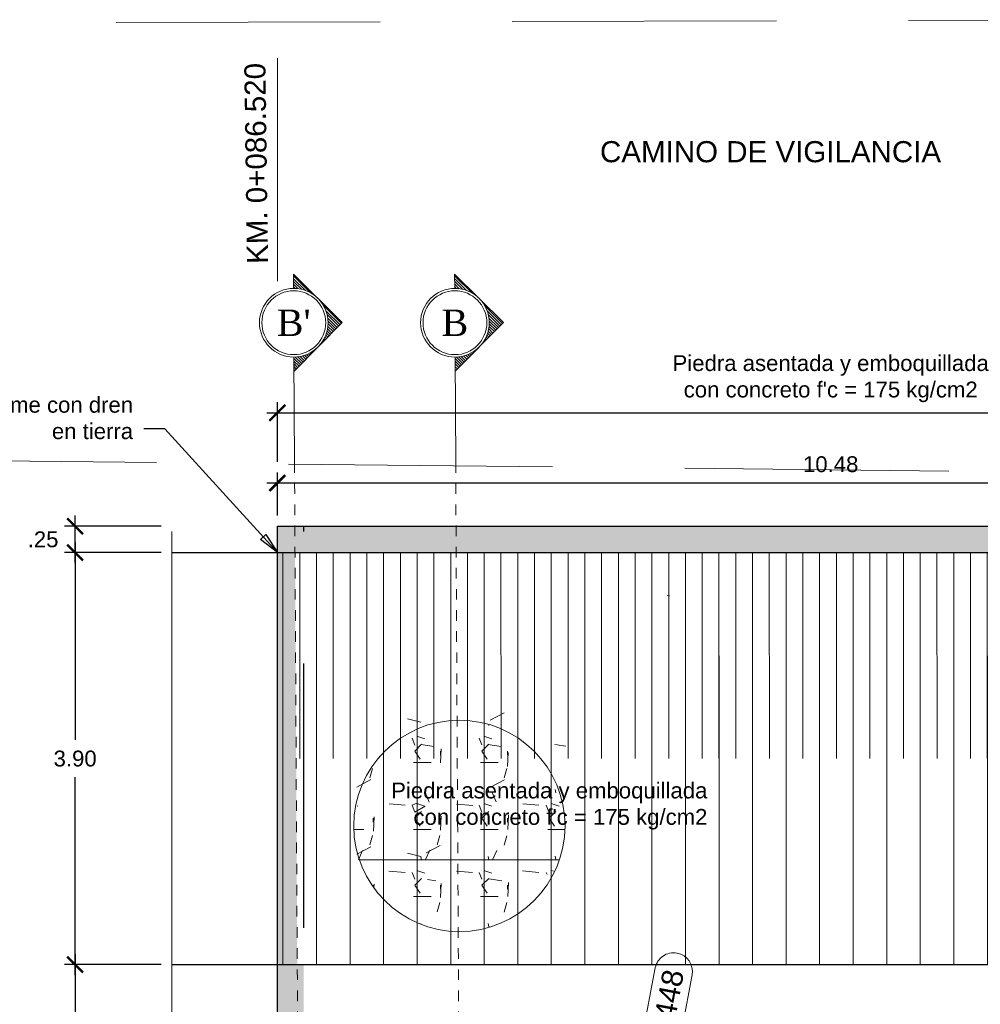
# Model space of a CAD drawing. Header units: metres. Extents: x 618946 to 619227, y 9266339 to 9266818.
# Tile 18 of 36: x 618981 to 618990, y 9266796 to 9266805. Entities that reach past the tile are written whole.
import ezdxf
from ezdxf.enums import TextEntityAlignment as Align

# ---------------------------------------------------------------- set-up
doc = ezdxf.new("R2010")
doc.units = ezdxf.units.M
doc.header["$PDMODE"] = 34
doc.linetypes.add('ACAD_ISO04W100', pattern=[30, 24, -3, 0, -3])
doc.linetypes.add('DASHED2', pattern=[0.375, 0.25, -0.125])
for name, color, linetype, lineweight in [('Alineamiento', 10, 'Continuous', 50), ('CAMINO', 44, 'DASHED2', 13), ('DIM', 8, 'Continuous', 9), ('EST', 5, 'Continuous', 35), ('HASH', 21, 'Continuous', 5), ('HATCH', 21, 'Continuous', 5)]:
    doc.layers.add(name, color=color, linetype=linetype, lineweight=lineweight)
doc.layers.add('CORTE', color=7, linetype='ACAD_ISO04W100', lineweight=15, true_color=0xf00000)
doc.styles.add('COTA', font='times.ttf')
doc.styles.get("Standard").update_dxf_attribs({"font": 'arial.ttf'})
doc.styles.add('T.PRINCIPAL', font='arial.ttf')
doc.dimstyles.new('ESC-100', dxfattribs={"dimscale": 0.1, "dimtxt": 1.5, "dimasz": 1.5, "dimexe": 1, "dimexo": 1, "dimgap": 1, "dimtad": 1, "dimtih": 1, "dimtoh": 1, "dimzin": 4, "dimdsep": 46, "dimtxsty": 'Standard', "dimblk": 'ARCHTICK', "dimcen": 2.5, "dimdle": 1, "dimclrd": 256, "dimclre": 256, "dimclrt": 7, "dimaunit": 1, "dimadec": 3, "dimazin": 0, "dimtfac": 1, "dimtmove": 2, "dimatfit": 3, "dimldrblk": 'CLOSEDBLANK', "dimfxl": 1.25, "dimarcsym": 0})
doc.dimstyles.new('ESC-100$7', dxfattribs={"dimscale": 0.1, "dimtxt": 1.5, "dimasz": 2, "dimexe": 1, "dimexo": 1, "dimgap": 1, "dimtad": 1, "dimtih": 1, "dimtoh": 1, "dimzin": 4, "dimdsep": 46, "dimtxsty": 'Standard', "dimblk": 'ARCHTICK', "dimcen": 2.5, "dimdle": 1, "dimclrd": 256, "dimclre": 256, "dimclrt": 7, "dimaunit": 1, "dimadec": 3, "dimazin": 0, "dimtfac": 1, "dimtmove": 2, "dimatfit": 3, "dimldrblk": 'CLOSEDBLANK', "dimfxl": 1.25, "dimarcsym": 0})
pattern_1 = [(228.0127875, (0.4572, 0.635), (-5.08000000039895, -5.71499999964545), [0.08543036, -8.45762090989]), (184.969741, (0.40005, 0.5715), (7.61999999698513, 0.63500003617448), [0.14660118, -14.51351222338]), (132.5104471, (0.254, 0.5588), (6.35000000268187, -6.98499999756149), [0.10337038, -10.233680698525]), (267.273689, (0.00635, 0.40005), (0.63500000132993, 12.69999999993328), [0.13350113, -13.216609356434]), (292.83365418, (0, 0.2667), (-3.17500000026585, 7.619999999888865), [0.130908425, -12.959951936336]), (357.273689, (0.0508, 0.14605), (-12.69999999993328, 0.63500000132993), [0.13350113, -13.216609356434]), (37.69424047, (0.18415, 0.1397), (-8.254999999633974, -6.350000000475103), [0.176548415, -17.47827882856]), (72.25532837, (0.32385, 0.24765), (4.445000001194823, 13.96999999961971), [0.16667988, -16.501314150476]), (121.42956562, (0.37465, 0.4064), (-5.08000000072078, 8.254999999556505), [0.13395325, -13.26138642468]), (175.2363583, (0.3048, 0.5207), (6.98499999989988, -0.6350000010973), [0.15292832, -7.4934842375]), (222.3974378, (0.1524, 0.5334), (-7.619999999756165, -6.985000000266), [0.19776948, -19.579193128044]), (138.81407483, (0.635, 0.3937), (-4.44499999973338, 3.8100000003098), [0.067501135, -6.682641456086]), (171.4692344, (0.5842, 0.43815), (8.255000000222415, -1.26999999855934), [0.128420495, -12.71365974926]), (225, (0.4572, 0.4572), (-9e-17, -0.635), [0.089802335, -0.808223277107]), (203.19859051, (0.41275, 0.5334), (3.1750000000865, 1.2699999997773), [0.04836033, -4.787655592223]), (291.80140949, (0.3683, 0.51435), (-0.6350000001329, 1.9049999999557), [0.068391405, -3.3511882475]), (30.96375653, (0.3937, 0.45085), (1.9050000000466, 1.2699999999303), [0.111079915, -3.591574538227]), (161.56505118, (0.48895, 0.508), (1.270000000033, -0.6349999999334), [0.080321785, -1.927724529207]), (16.389540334, (0, 0.51435), (6.35000000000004, 1.90500000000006), [0.112522, -11.139706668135]), (70.34617594, (0.10795, 0.5461), (-2.54000000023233, -6.9849999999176), [0.094399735, -9.34555391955]), (293.19859051, (0.48895, 0.635), (-1.2699999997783, 3.1750000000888), [0.096720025, -4.739295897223]), (343.61045967, (0.52705, 0.5461), (-6.35000000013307, 1.90499999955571), [0.112522, -11.139706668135]), (339.44395478, (0, 0.12065), (-3.17499999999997, 1.27000000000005), [0.1085088, -5.316933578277]), (294.7751406, (0.1016, 0.08255), (-3.17500000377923, 6.98499999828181), [0.09091803, -9.00089834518]), (66.80140949, (0.4953, 0), (1.2699999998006, 3.1750000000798), [0.096720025, -4.739295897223]), (17.35402464, (0.5334, 0.0889), (-8.25499999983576, -2.54000000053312), [0.106445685, -10.53809399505]), (69.44395478, (0.18415, 0), (-1.2700000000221, -3.17499999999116), [0.0542544, -5.371187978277]), (101.309932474, (0.4572, 0), (-0.6350000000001, 2.5400000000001), [0.03237865, -3.20549874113]), (165.963756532, (0.45085, 0.03175), (1.905, -0.635), [0.130908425, -2.487263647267]), (186.00900596, (0.32385, 0.0635), (6.34999999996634, 0.63500000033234), [0.12131675, -12.010341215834]), (303.69006753, (0.3937, 0.3937), (-0.6350000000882, 1.269999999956), [0.09158097, -2.19794408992]), (353.15722659, (0.4445, 0.3175), (10.79500000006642, -1.26999999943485), [0.15988919, -15.829002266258]), (60.9453959, (0.60325, 0.29845), (-2.54000000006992, -4.44499999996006), [0.06537706, -6.472348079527]), (90, (0.635, 0.3556), (-0.635, 0.635), [0.0381, -0.5969]), (120.25643716, (0.31115, 0.08255), (2.5399999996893, -4.44500000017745), [0.08821674, -8.7334851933]), (48.0127875, (0.2667, 0.15875), (5.08000000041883, 5.71499999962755), [0.17086072, -8.37219054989]), (0, (0.381, 0.28575), (0.635, 0.635), [0.1651, -0.4699]), (325.3048465, (0.5461, 0.28575), (6.35000000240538, -4.44499999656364), [0.10040239, -9.939829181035]), (254.0546041, (0.62865, 0.2286), (-0.6349999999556, -2.5400000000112), [0.09245727, -4.530412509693]), (207.64597536, (0.60325, 0.1397), (-12.06500000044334, -6.34999999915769), [0.150536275, -14.903116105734]), (175.42607874, (0.4699, 0.06985), (-8.25499999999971, 0.63499999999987), [0.159257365, -15.76646161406])]

# ---------------------------------------------------------------- blocks, each defined once
blk = doc.blocks.new('_ArchTick')
at = {"color": 0, "linetype": 'ByBlock', "const_width": 0.15}
blk.add_lwpolyline([(-0.5, -0.5), (0.5, 0.5)], dxfattribs=at)
blk = doc.blocks.new('*D16')
at = {"layer": 'Defpoints', "color": 0, "transparency": 16777216}
for p in [(618993.6018, 9266800.5053), (618983.1258, 9266800.096), (618993.6018, 9266800.096)]:
    blk.add_point(p, dxfattribs=at)
at = {"layer": 'DIM', "lineweight": -2, "transparency": 16777216}
for p, q in [((618983.1258, 9266800.196), (618983.1258, 9266800.6053)), ((618993.6018, 9266800.196), (618993.6018, 9266800.6053)), ((618983.0258, 9266800.5053), (618993.7018, 9266800.5053))]:
    blk.add_line(p, q, dxfattribs=at)
at = {"layer": 'DIM', "lineweight": -2, "transparency": 16777216, "xscale": 0.15, "yscale": 0.15, "zscale": 0.15, "rotation": 180}
blk.add_blockref('_ArchTick', (618983.1258, 9266800.5053), dxfattribs=at)
at = {"layer": 'DIM', "lineweight": -2, "transparency": 16777216, "xscale": 0.15, "yscale": 0.15, "zscale": 0.15}
blk.add_blockref('_ArchTick', (618993.6018, 9266800.5053), dxfattribs=at)
at = {"layer": 'DIM', "color": 7, "transparency": 16777216, "insert": (618988.3638, 9266800.6819), "char_height": 0.15, "attachment_point": 5}
blk.add_mtext('10.48', dxfattribs=at)
blk = doc.blocks.new('_ClosedBlank')
at = {"color": 0, "linetype": 'ByBlock', "lineweight": -2}
for p, q in [((-1, 0.167), (0, 0)), ((-1, 0.167), (-1, -0.167)), ((0, 0), (-1, -0.167))]:
    blk.add_line(p, q, dxfattribs=at)
blk = doc.blocks.new('*D28')
at = {"layer": 'Defpoints', "color": 0, "transparency": 16777216}
for p in [(618982.1258, 9266799.846), (618981.2114, 9266795.946), (618982.1258, 9266795.946)]:
    blk.add_point(p, dxfattribs=at)
at = {"layer": 'DIM', "lineweight": -2, "transparency": 16777216}
for p, q in [((618981.2114, 9266799.946), (618981.2114, 9266798.0726)), ((618982.0258, 9266799.846), (618981.1114, 9266799.846)), ((618981.2114, 9266795.846), (618981.2114, 9266797.7193)), ((618982.0258, 9266795.946), (618981.1114, 9266795.946))]:
    blk.add_line(p, q, dxfattribs=at)
at = {"layer": 'DIM', "lineweight": -2, "transparency": 16777216, "xscale": 0.15, "yscale": 0.15, "zscale": 0.15}
for p, rotation in [((618981.2114, 9266799.846), 90), ((618981.2114, 9266795.946), 270)]:
    blk.add_blockref('_ArchTick', p, dxfattribs=dict(at, rotation=rotation))
at = {"layer": 'DIM', "color": 7, "transparency": 16777216, "insert": (618981.2114, 9266797.896), "char_height": 0.15, "attachment_point": 5}
blk.add_mtext('3.90', dxfattribs=at)
blk = doc.blocks.new('*D29')
at = {"layer": 'Defpoints', "color": 0, "transparency": 16777216}
for p in [(618981.2114, 9266800.096), (618982.1258, 9266800.096), (618982.1258, 9266799.846)]:
    blk.add_point(p, dxfattribs=at)
at = {"layer": 'DIM', "lineweight": -2, "transparency": 16777216}
for p, q in [((618981.2114, 9266799.746), (618981.2114, 9266800.196)), ((618982.0258, 9266800.096), (618981.1114, 9266800.096)), ((618982.0258, 9266799.846), (618981.1114, 9266799.846))]:
    blk.add_line(p, q, dxfattribs=at)
at = {"layer": 'DIM', "lineweight": -2, "transparency": 16777216, "xscale": 0.15, "yscale": 0.15, "zscale": 0.15}
for p, rotation in [((618981.2114, 9266800.096), 90), ((618981.2114, 9266799.846), 270)]:
    blk.add_blockref('_ArchTick', p, dxfattribs=dict(at, rotation=rotation))
at = {"layer": 'DIM', "color": 7, "transparency": 16777216, "insert": (618980.9082, 9266799.971), "char_height": 0.15, "attachment_point": 5}
blk.add_mtext('.25', dxfattribs=at)
blk = doc.blocks.new('*D30')
at = {"layer": 'Defpoints', "color": 0, "transparency": 16777216}
for p in [(618982.1258, 9266795.946), (618981.2114, 9266792.946), (618982.1258, 9266792.946)]:
    blk.add_point(p, dxfattribs=at)
at = {"layer": 'DIM', "lineweight": -2, "transparency": 16777216}
for p, q in [((618981.2114, 9266796.046), (618981.2114, 9266794.6226)), ((618982.0258, 9266795.946), (618981.1114, 9266795.946)), ((618981.2114, 9266792.846), (618981.2114, 9266794.2693)), ((618982.0258, 9266792.946), (618981.1114, 9266792.946))]:
    blk.add_line(p, q, dxfattribs=at)
at = {"layer": 'DIM', "lineweight": -2, "transparency": 16777216, "xscale": 0.15, "yscale": 0.15, "zscale": 0.15}
for p, rotation in [((618981.2114, 9266795.946), 90), ((618981.2114, 9266792.946), 270)]:
    blk.add_blockref('_ArchTick', p, dxfattribs=dict(at, rotation=rotation))
at = {"layer": 'DIM', "color": 7, "transparency": 16777216, "insert": (618981.2114, 9266794.446), "char_height": 0.15, "attachment_point": 5}
blk.add_mtext('3.00', dxfattribs=at)
blk = doc.blocks.new('*U36')
at = {"layer": 'CORTE', "linetype": 'Continuous', "lineweight": 0}
for p, q in [((-98.383, 3.682), (-102.066, 0)), ((-99.67, 2.264), (-98.317, 3.616)), ((-99.28, 2.445), (-98.213, 3.512)), ((-98.982, 2.534), (-98.108, 3.408)), ((-98.726, 2.581), (-98.004, 3.303)), ((-98.497, 2.601), (-97.9, 3.199)), ((-94.701, 0), (-98.383, 3.682)), ((-98.287, 2.602), (-97.795, 3.094)), ((-98.093, 2.588), (-97.691, 2.99)), ((-97.911, 2.561), (-97.586, 2.885)), ((-97.74, 2.523), (-97.482, 2.781)), ((-97.578, 2.476), (-97.377, 2.677)), ((-97.424, 2.421), (-97.273, 2.572)), ((-97.279, 2.358), (-97.169, 2.468)), ((-97.14, 2.288), (-97.064, 2.363)), ((-97.008, 2.211), (-96.96, 2.259)), ((-96.882, 2.128), (-96.855, 2.154)), ((-96.763, 2.038), (-96.751, 2.05)), ((-96.65, 1.943), (-96.647, 1.946)), ((-96.441, 1.734), (-96.438, 1.737)), ((-96.345, 1.621), (-96.333, 1.632)), ((-96.256, 1.501), (-96.229, 1.528)), ((-101.934, 0), (-100.647, 1.286)), ((-101.725, 0), (-100.828, 0.897)), ((-96.172, 1.376), (-96.124, 1.424)), ((-96.096, 1.244), (-96.02, 1.319)), ((-96.025, 1.105), (-95.916, 1.215)), ((-95.962, 0.959), (-95.811, 1.11)), ((-95.907, 0.805), (-95.707, 1.006)), ((-95.86, 0.644), (-95.602, 0.901)), ((-95.823, 0.472), (-95.498, 0.797)), ((-101.516, 0), (-100.918, 0.598)), ((-101.307, 0), (-100.965, 0.342)), ((-101.098, 0), (-100.985, 0.113)), ((-95.796, 0.29), (-95.394, 0.693)), ((-95.781, 0.096), (-95.289, 0.588)), ((-95.668, 0), (-95.185, 0.484)), ((-95.46, 0), (-95.08, 0.379)), ((-95.251, 0), (-94.976, 0.275)), ((-95.042, 0), (-94.871, 0.171)), ((-102.066, 0), (-100.987, 0)), ((-95.779, 0), (-94.701, 0))]:
    blk.add_line(p, q, dxfattribs=at)
at = {"layer": 'CORTE', "ltscale": 0.01}
blk.add_line((-87.791, 0), (6.466, 0), dxfattribs=at)
at = {"layer": 'CORTE', "linetype": 'Continuous'}
blk.add_line((-87.791, 0), (-95.779, 0), dxfattribs=at)
at = {"layer": 'CORTE', "linetype": 'Continuous', "lineweight": 0}
for radius in [2.604, 2.423]:
    blk.add_circle((-98.383, 0), radius, dxfattribs=at)
at = {"layer": 'CORTE', "linetype": 'Continuous', "style": 'COTA'}
for tag, p in [('CORTE-1', (-98.383, 0)), ('CORTE', (17.059, 0))]:
    blk.add_attdef(tag, text='', height=2, dxfattribs=at).set_placement(p, align=Align.MIDDLE_CENTER)
blk = doc.blocks.new('*D61')
at = {"layer": 'Defpoints', "color": 0, "transparency": 16777216}
for p in [(618993.6018, 9266801.1688), (618983.1258, 9266800.6053), (618993.6018, 9266800.6053)]:
    blk.add_point(p, dxfattribs=at)
at = {"layer": 'DIM', "lineweight": -2, "transparency": 16777216}
for p, q in [((618983.1258, 9266800.7053), (618983.1258, 9266801.2688)), ((618993.6018, 9266800.7053), (618993.6018, 9266801.2688)), ((618983.0258, 9266801.1688), (618993.7018, 9266801.1688))]:
    blk.add_line(p, q, dxfattribs=at)
at = {"layer": 'DIM', "lineweight": -2, "transparency": 16777216, "xscale": 0.15, "yscale": 0.15, "zscale": 0.15, "rotation": 180}
blk.add_blockref('_ArchTick', (618983.1258, 9266801.1688), dxfattribs=at)
at = {"layer": 'DIM', "lineweight": -2, "transparency": 16777216, "xscale": 0.15, "yscale": 0.15, "zscale": 0.15}
blk.add_blockref('_ArchTick', (618993.6018, 9266801.1688), dxfattribs=at)
at = {"layer": 'DIM', "color": 7, "transparency": 16777216, "insert": (618988.3638, 9266801.4921), "char_height": 0.15, "attachment_point": 5}
blk.add_mtext("Piedra asentada y emboquillada\\Pcon concreto f'c = 175 kg/cm2", dxfattribs=at)

msp = doc.modelspace()

# ---------------------------------------------------------------- hatches: boundary and pattern name
at = {"layer": 'HASH'}
h = msp.add_hatch(dxfattribs=at)
h.set_pattern_fill('GRAVEL', color=256, scale=0.025)
h.set_pattern_definition(pattern_1)
h.paths.add_polyline_path([(618983.3758, 9266792.946), (618983.1258, 9266792.946), (618983.1258, 9266789.046), (618983.3758, 9266789.046)])
h.paths.add_polyline_path([(618983.3249, 9266793.9535), (618983.1258, 9266793.9535), (618983.1258, 9266792.946), (618983.3303, 9266792.946)])
h.paths.add_polyline_path([(618983.3222, 9266794.446), (618983.2196, 9266794.446, -0.414214), (618983.1258, 9266794.3522), (618983.1258, 9266793.9535), (618983.3249, 9266793.9535)])
h.paths.add_polyline_path([(618983.3758, 9266795.946), (618983.1258, 9266795.946), (618983.1258, 9266794.5397, -0.414214), (618983.2196, 9266794.446), (618983.3222, 9266794.446), (618983.3758, 9266794.446)])
h.paths.add_polyline_path([(618983.293, 9266799.846), (618983.1258, 9266799.846), (618983.1258, 9266795.946), (618983.3141, 9266795.946)])
h.paths.add_polyline_path([(618990.5277, 9266800.096), (618984.817, 9266800.096), (618984.8184, 9266799.846), (618990.5277, 9266799.846)])
h.paths.add_polyline_path([(618984.817, 9266800.096), (618983.3758, 9266800.096), (618983.3758, 9266799.846), (618984.8184, 9266799.846)])
h.paths.add_polyline_path([(618983.2916, 9266800.096), (618983.1258, 9266800.096), (618983.1258, 9266799.846), (618983.293, 9266799.846)])
h.paths.add_polyline_path([(618983.3758, 9266800.096), (618983.2916, 9266800.096), (618983.293, 9266799.846), (618983.3758, 9266799.846)])
h.paths.add_polyline_path([(618993.7432, 9266799.9874), (618993.637, 9266800.096), (618990.5277, 9266800.096), (618990.5277, 9266799.846), (618993.6018, 9266799.846)])
h = msp.add_hatch(dxfattribs=at)
h.set_pattern_fill('ANGLE', color=256)
h.set_pattern_definition([(0, (0, 0), (0, 6.985), [5.08, -1.905]), (90, (0, 0), (-6.985, 4e-16), [5.08, -1.905])])
edge = h.paths.add_edge_path()
edge.add_arc((618984.8491, 9266797.2593), 1, 0, 360)
h = msp.add_hatch(dxfattribs=at)
h.set_pattern_fill('GRAVEL', color=256, scale=0.025)
h.set_pattern_definition(pattern_1)
edge = h.paths.add_edge_path()
edge.add_arc((618984.8491, 9266797.2593), 1, 0, 360)
at = {"layer": 'HATCH'}
h = msp.add_hatch(dxfattribs=at)
h.set_pattern_fill('LINE', color=256, scale=0.1, angle=90)
h.set_pattern_definition([(90, (2.32404, -2e-09), (-0.3175, 2e-17), [])])
h.paths.add_polyline_path([(618983.1258, 9266799.846), (618993.6018, 9266799.846), (618993.6018, 9266795.946), (618983.1258, 9266795.946)])
h = msp.add_hatch(dxfattribs=at)
h.set_pattern_fill('LINE', color=256, scale=0.05, angle=90)
h.set_pattern_definition([(90, (2.32404, -2e-09), (-0.15875, 1e-17), [])])
h.paths.add_polyline_path([(618983.1258, 9266799.846), (618993.6018, 9266799.846), (618993.6018, 9266797.896), (618983.1258, 9266797.896)])

# ---------------------------------------------------------------- linework, layer by layer
at = {"linetype": 'DASHED2', "ltscale": 10, "elevation": -0.58}
msp.add_lwpolyline([(618983.3758, 9266788.796), (618983.3758, 9266800.096)], dxfattribs=at)
at = {"layer": 'Alineamiento', "color": 82, "linetype": 'Continuous', "lineweight": 0}
for p, q in [((618986.8372, 9266799.4357), (618986.8164, 9266799.4396)), ((618986.7031, 9266795.9153), (618986.4613, 9266794.6332)), ((618986.8094, 9266794.5676), (618987.0512, 9266795.8496))]:
    msp.add_line(p, q, dxfattribs=at)
for centre, start, end in [((618986.8751, 9266795.8828), 79.31827, 169.31827), ((618986.8792, 9266795.8821), 349.31827, 79.31827)]:
    msp.add_arc(centre, 0.175, start, end, dxfattribs=at)
at = {"layer": 'CAMINO', "ltscale": 10}
for points, elevation in [([(619021.5378, 9266804.7265), (619011.6447, 9266804.502), (618991.6, 9266804.8881), (618972.0763, 9266804.8432), (618969.9868, 9266804.8903)], 49.3725), ([(618970.2346, 9266800.8165), (618971.9826, 9266800.8047), (618991.7184, 9266800.5936), (619011.7615, 9266800.6338), (619021.4923, 9266800.6056)], 49.5832)]:
    msp.add_lwpolyline(points, dxfattribs=dict(at, elevation=elevation))
at = {"layer": 'DIM'}
for points in [[(618983.1258, 9266804.5258), (618983.1258, 9266802.4168)], [(618982.1258, 9266788.846), (618982.1258, 9266794.346), (618982.2632, 9266794.396), (618981.9885, 9266794.496), (618982.1258, 9266794.546), (618982.1258, 9266800.046)]]:
    msp.add_lwpolyline(points, dxfattribs=at)
at = {"layer": 'EST', "lineweight": 30}
for points in [[(618983.1258, 9266800.096), (618993.637, 9266800.096)], [(618983.1258, 9266788.796), (618983.1258, 9266800.096)], [(618982.1258, 9266799.846), (618993.6018, 9266799.846)], [(618982.1258, 9266795.946), (618993.6018, 9266795.946)]]:
    msp.add_lwpolyline(points, dxfattribs=at)
at = {"layer": 'HASH'}
msp.add_circle((618984.8491, 9266797.2593), 1, dxfattribs=at)
at = {"layer": 'HATCH'}
for points in [[(618982.1258, 9266799.846), (618983.1258, 9266799.846)], [(618982.1258, 9266795.946), (618983.1258, 9266795.946)]]:
    msp.add_lwpolyline(points, dxfattribs=at)

# ---------------------------------------------------------------- block references
at = {"layer": 'DIM'}
ref = msp.add_blockref('*U36', (618983.3476, 9266789.7546, 49.3998), dxfattribs=dict(at, xscale=0.1246911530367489, yscale=0.1246911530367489, zscale=0.1246911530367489, rotation=270.3102720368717))
ref.add_attrib('CORTE-1', "B'", dxfattribs={"layer": 'CORTE', "linetype": 'Continuous', "height": 0.24938, "rotation": 360, "style": 'COTA'}).set_placement((618983.2812, 9266802.0219, 49.3998), align=Align.MIDDLE_CENTER)
ref = msp.add_blockref('*U36', (618984.873, 9266789.7546, 49.3998), dxfattribs=dict(at, xscale=0.1246911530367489, yscale=0.1246911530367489, zscale=0.1246911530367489, rotation=270.3102720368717))
ref.add_attrib('CORTE-1', 'B', dxfattribs={"layer": 'CORTE', "linetype": 'Continuous', "height": 0.2494, "rotation": 360, "style": 'COTA'}).set_placement((618984.8066, 9266802.0219, 49.3998), align=Align.MIDDLE_CENTER)

# ---------------------------------------------------------------- texts
at = {"color": 7}
msp.add_text('CAMINO DE VIGILANCIA', height=0.2, dxfattribs=at).set_placement((618986.1801, 9266803.541))
at = {"layer": 'Alineamiento', "color": 10, "linetype": 'Continuous', "lineweight": 50, "insert": (618986.7563, 9266795.2414), "char_height": 0.2, "attachment_point": 5, "rotation": 79.31827, "style": 'T.PRINCIPAL'}
msp.add_mtext('0+094.448', dxfattribs=at)
at = {"layer": 'DIM', "color": 7}
msp.add_text('KM. 0+086.520', height=0.2, rotation=90.78028, dxfattribs=at).set_placement((618983.0381, 9266802.5798, 49.4859))
at = {"layer": 'DIM', "color": 7, "char_height": 0.15, "attachment_point": 9}
for s, insert in [('Empalme con dren\\Pen tierra', (618981.7602, 9266800.9182)), ("Piedra asentada y emboquillada\\Pcon concreto f'c = 175 kg/cm2", (618987.1968, 9266797.2242))]:
    msp.add_mtext(s, dxfattribs=dict(at, insert=insert))

# ---------------------------------------------------------------- dimensions: what is measured, and where the dimension line sits
at = {"layer": 'DIM'}
dim = msp.add_aligned_dim(p1=(618983.1258, 9266800.6053), p2=(618993.6018, 9266800.6053), distance=0.5634, text="Piedra asentada y emboquillada\\Pcon concreto f'c = 175 kg/cm2", dimstyle='ESC-100', dxfattribs=at)
dim.commit()
dim.dimension.update_dxf_attribs({"geometry": '*D61', "text_midpoint": (618988.3638, 9266801.4921)})
dim = msp.add_linear_dim(base=(618993.6018, 9266800.5053), p1=(618983.1258, 9266800.096), p2=(618993.6018, 9266800.096), dimstyle='ESC-100', dxfattribs=at)
dim.commit()
dim.dimension.update_dxf_attribs({"geometry": '*D16', "text_midpoint": (618988.3638, 9266800.6819)})
for base, p1, p2, picture, middle in [((618981.2114, 9266800.096), (618982.1258, 9266799.846), (618982.1258, 9266800.096), '*D29', (618980.9082, 9266799.971)), ((618981.2114, 9266792.946), (618982.1258, 9266795.946), (618982.1258, 9266792.946), '*D30', (618981.2114, 9266794.446))]:
    dim = msp.add_linear_dim(base=base, p1=p1, p2=p2, angle=90, dimstyle='ESC-100', dxfattribs=at)
    dim.commit()
    dim.dimension.update_dxf_attribs({"geometry": picture, "text_midpoint": middle})
dim = msp.add_aligned_dim(p1=(618982.1258, 9266799.846), p2=(618982.1258, 9266795.946), distance=-0.9145, dimstyle='ESC-100', dxfattribs=at)
dim.commit()
dim.dimension.update_dxf_attribs({"geometry": '*D28', "text_midpoint": (618981.2114, 9266797.896)})

# ---------------------------------------------------------------- leaders
at = {"layer": 'DIM', "annotation_type": 0, "has_hookline": 1, "hookline_direction": 1, "text_width": 1.7278}
msp.add_leader([(618983.1258, 9266799.846), (618982.0615, 9266801.0182), (618981.8602, 9266801.0182)], dimstyle='ESC-100$7', override={"dimgap": 1, "dimtad": 0}, dxfattribs=at)

doc.saveas('drawing.dxf')
